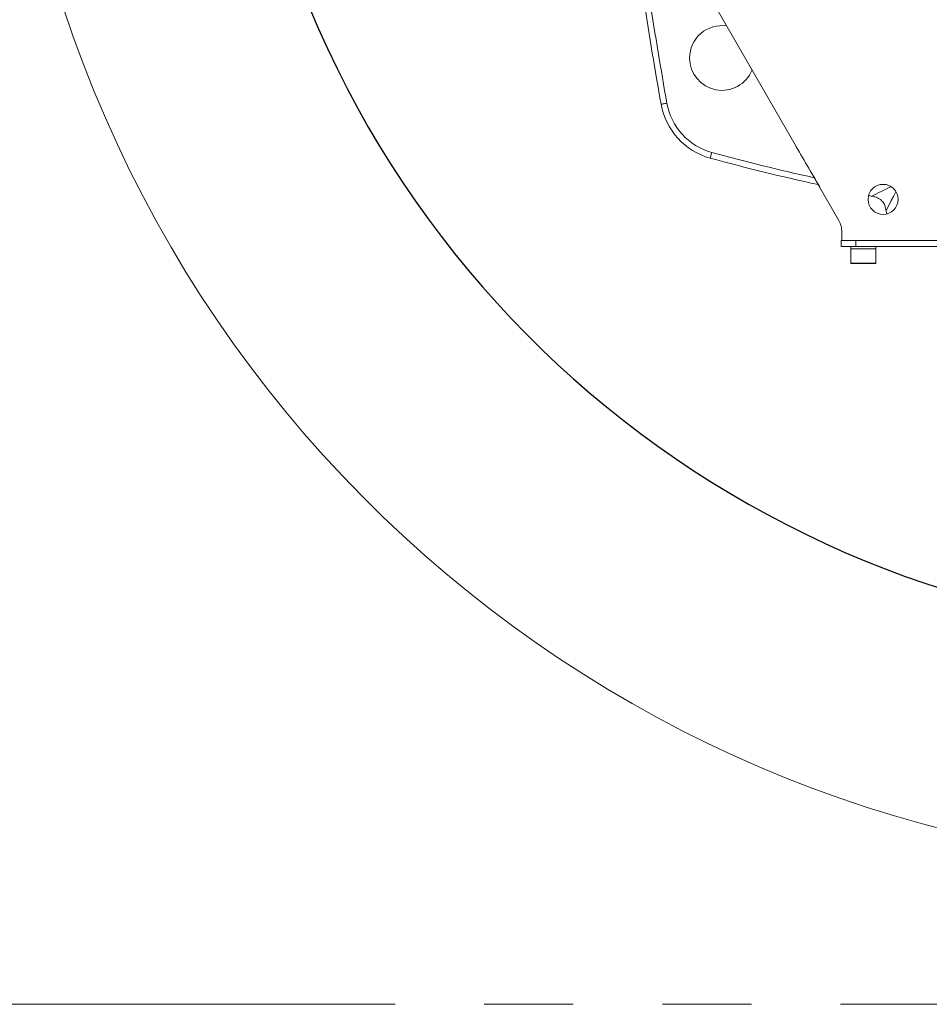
# Model space of a CAD drawing. Header units: millimetres. Extents: x 51337 to 61814, y -21781 to -12277.
# Tile 3 of 256: x 54654 to 54963, y -18776 to -18441. Entities that reach past the tile are written whole.
import ezdxf

# ---------------------------------------------------------------- set-up
doc = ezdxf.new("R2010")
doc.units = ezdxf.units.MM
doc.header["$LTSCALE"] = 0.3175
doc.linetypes.add('PHANTOM2', pattern=[31.75, 15.875, -3.175, 3.175, -3.175, 3.175, -3.175])
for name, color, linetype, lineweight in [('1轮廓实线层', 7, 'Continuous', 18), ('7标注层', 4, 'Continuous', 13), ('sub', 1, 'Continuous', 18), ('双点划', 2, 'PHANTOM2', 15), ('粗实线', 7, 'Continuous', 18)]:
    doc.layers.add(name, color=color, linetype=linetype, lineweight=lineweight)
doc.styles.add('标准汉字', font='gbenor.shx', dxfattribs={"bigfont": 'gbcbig.shx'})
doc.dimstyles.new('M1：15', dxfattribs={"dimscale": 15, "dimtxt": 3.5, "dimasz": 2.5, "dimexe": 2, "dimexo": 0, "dimgap": 0.5, "dimtad": 1, "dimdec": 4, "dimdsep": 46, "dimtxsty": '标准汉字', "dimcen": 5, "dimdle": 5, "dimclrd": 1, "dimclre": 1, "dimclrt": 256, "dimadec": 4, "dimazin": 2, "dimtfac": 1, "dimtdec": 4, "dimtmove": 0, "dimatfit": 3, "dimfxl": 1, "dimtolj": 1, "dimarcsym": 0})

# ---------------------------------------------------------------- blocks, each defined once
blk = doc.blocks.new('*D34')
at = {"layer": '7标注层', "color": 1, "lineweight": -2, "ltscale": 30, "transparency": 16777216}
blk.add_line((54654.41, -18378.15), (54761.15, -18359.33), dxfattribs=at)
blk.add_arc((55072.94, -18304.36), 346.6, 196.2021, 353.7979, dxfattribs=at)
at = {"layer": '7标注层', "color": 1, "lineweight": 20, "ltscale": 30, "transparency": 16777216}
for points in [[(55411.28, -18341.46), (55423.76, -18342.14), (55419.55, -18304.36)], [(54734.02, -18402.48), (54746.2, -18399.65), (54731.61, -18364.54)]]:
    blk.add_solid(points, dxfattribs=at)
at = {"layer": 'Defpoints', "color": 0, "lineweight": 20, "ltscale": 30, "transparency": 16777216}
for p in [(54794.67, -18304.36), (56512.47, -18304.36), (54654.41, -18378.15), (54935.66, -18622.61), (53093.16, -18653.45)]:
    blk.add_point(p, dxfattribs=at)
at = {"layer": '7标注层', "ltscale": 30, "transparency": 16777216, "insert": (55100.21, -18616.02), "char_height": 52.5, "attachment_point": 5, "rotation": 5, "style": '标准汉字'}
blk.add_mtext('\\A1;165%%D', dxfattribs=at)

msp = doc.modelspace()

# ---------------------------------------------------------------- linework, layer by layer
at = {"layer": '1轮廓实线层', "ltscale": 30}
for points in [[(54874.23586, -18469.6944), (54873.85169, -18469.76264), (54873.48229, -18469.82827), (54873.14185, -18469.88874), (54872.84345, -18469.94175), (54872.59855, -18469.98527), (54872.41658, -18470.0176), (54872.30452, -18470.03751), (54872.26669, -18470.04421)], [(54889.50073, -18486.43093), (54889.39752, -18486.80722), (54889.29827, -18487.16902), (54889.20679, -18487.50248), (54889.12662, -18487.79475), (54889.06082, -18488.03463), (54889.01192, -18488.21284), (54888.98181, -18488.32261), (54888.97165, -18488.35968)], [(54943.64453, -18501.35531), (54943.79645, -18501.27937), (54944.2476, -18501.0538), (54944.98428, -18500.68544), (54945.98409, -18500.18554), (54947.21665, -18499.56926), (54948.64453, -18498.85531), (54950.22433, -18498.06543), (54950.32356, -18498.01581)], [(54951.98399, -18499.6764), (54951.93442, -18499.77552), (54951.14453, -18501.35531), (54950.43059, -18502.7832), (54949.81431, -18504.01576), (54949.31441, -18505.01557), (54948.94606, -18505.75225), (54948.72049, -18506.2034), (54948.64453, -18506.35533)]]:
    msp.add_lwpolyline(points, dxfattribs=at)
for centre, radius, start, end in [((56418.69289, -18195.31525), 1570.64, 188.78744453, 190.0737293), ((56418.69289, -18195.31525), 1568.64, 188.78744453, 190.0737293), ((54892.94446, -18454.35532), 11, 81.5164358, 180), ((54892.94446, -18454.35532), 11, 180, 338.3399983), ((54895.10903, -18465.98619), 23.2, 190.0737303, 254.660259), ((54895.10903, -18465.98619), 21.2, 190.0737304, 254.660259), ((55073.09289, -17817.15525), 696, 254.66025907, 257.76350677), ((55073.09289, -17817.15525), 694, 254.66025907, 257.61379526), ((54925.64426, -18513.49355), 8, 0, 29.928217), ((54936.79446, -18524.05532), 0.1, 180, 270), ((54945.09446, -18524.05532), 0.1, 270, 360)]:
    msp.add_arc(centre, radius, start, end, dxfattribs=at)
at = {"layer": 'sub', "color": 4, "ltscale": 30}
msp.add_arc((55072.94446, -18304.35532), 424.98931, 190, 170, dxfattribs=at)
at = {"layer": '双点划', "ltscale": 30}
msp.add_line((53118.65197, -18775.69779), (57027.23695, -18775.69779), dxfattribs=at)
at = {"layer": '粗实线', "ltscale": 30}
for p, q in [((54881.83296, -18421.35533), (54932.57747, -18509.50222)), ((54942.70439, -18501.08739), (54943.64453, -18501.31084)), ((54943.64453, -18501.31084), (54944.34278, -18501.4043)), ((54948.59548, -18505.65674), (54948.68906, -18506.35533)), ((54948.68906, -18506.35533), (54948.91248, -18507.29512)), ((54933.44446, -18518.35533), (54933.44446, -18516.35533)), ((54933.44446, -18516.35533), (54933.64426, -18516.35533)), ((54933.64426, -18513.49356), (54933.64426, -18516.35533)), ((54933.64426, -18516.35533), (55047.77128, -18516.35533)), ((54938.44446, -18516.35533), (54938.44446, -18518.35533)), ((54938.44446, -18518.35533), (54933.44446, -18518.35533)), ((54936.69446, -18518.35533), (54936.69446, -18519.15531)), ((54936.69446, -18519.15531), (54936.69446, -18524.05532)), ((54940.94446, -18519.15531), (54936.69446, -18519.15531)), ((54945.19446, -18519.15531), (54936.69446, -18519.15531)), ((55068.31435, -18518.35533), (54938.44446, -18518.35533)), ((54945.19446, -18519.15531), (54940.94446, -18519.15531)), ((54945.19446, -18519.15531), (54945.19446, -18518.35533)), ((54945.19446, -18524.05532), (54945.19446, -18519.15531)), ((54936.69446, -18524.05532), (54945.19446, -18524.05532)), ((54945.09446, -18524.15531), (54936.79446, -18524.15531))]:
    msp.add_line(p, q, dxfattribs=at)
msp.add_circle((54947.64426, -18502.35532), 5.1, dxfattribs=at)
for points, knots in [([(54917.65918, -18483.58776), (54919.06249, -18486.0165), (54921.86785, -18490.87182), (54924.71806, -18495.68352), (54926.14253, -18498.08829)], [0, 0, 0, 0, 53871.535610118, 107694.962949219, 107694.962949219, 107694.962949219, 107694.962949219]), ([(54948.59548, -18505.65674), (54948.4736, -18505.13288), (54948.29867, -18504.38104), (54947.77745, -18503.51412), (54947.40094, -18503.03651), (54946.94682, -18502.5882), (54946.1897, -18501.98719), (54945.28796, -18501.56959), (54944.51456, -18501.43434), (54944.34278, -18501.4043)], [0, 0, 0, 0, 81685.899365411, 117235.082866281, 153027.496130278, 168522.571082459, 198996.187257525, 292225.698288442, 318844.864725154, 318844.864725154, 318844.864725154, 318844.864725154])]:
    msp.add_open_spline(points, degree=3, knots=knots, dxfattribs=at)

# ---------------------------------------------------------------- dimensions: what is measured, and where the dimension line sits
at = {"layer": '7标注层', "ltscale": 30}
dim = msp.add_angular_dim_2l(base=(54935.66285, -18622.60987), line1=((54654.41169, -18378.15394), (53093.15683, -18653.44529)), line2=((56512.46664, -18304.35532), (54794.66887, -18304.35532)), text='165%%D', dimstyle='M1：15', override={"dimtad": 1, "dimtih": 0, "dimtoh": 0, "dimsah": 1, "dimtzin": 8}, dxfattribs=at)
dim.commit()
dim.dimension.update_dxf_attribs({"geometry": '*D34', "text_midpoint": (55100.21121, -18616.01575)})

doc.saveas('drawing.dxf')
